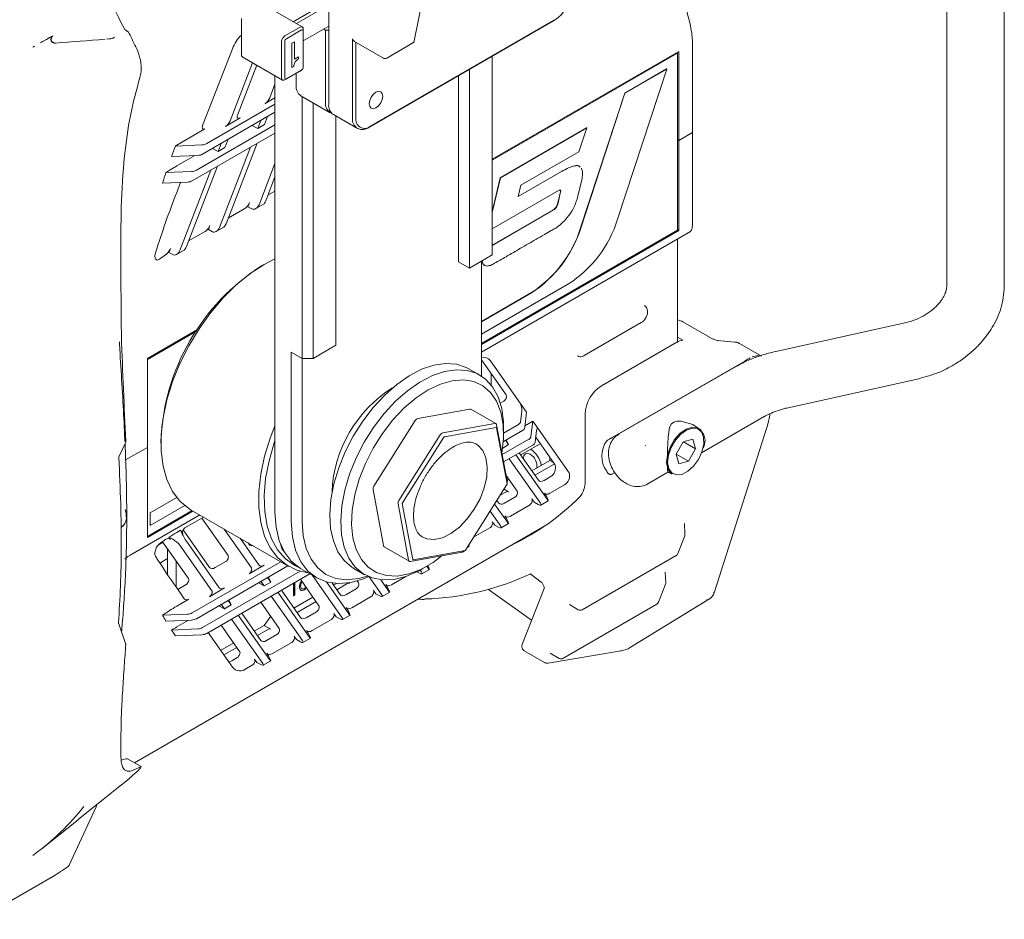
# Model space of a CAD drawing. Header units: millimetres. Extents: x 63 to 559, y 25 to 389.
# Tile 81 of 88: x 463 to 495, y 300 to 329. Entities that reach past the tile are written whole.
import ezdxf

# ---------------------------------------------------------------- set-up
doc = ezdxf.new("R2010")
doc.units = ezdxf.units.MM

msp = doc.modelspace()

# ---------------------------------------------------------------- linework, layer by layer
at = {"color": 7, "linetype": 'Continuous', "lineweight": 15}
for p, q in [((475.361, 328.35), (476.992, 336.381)), ((492.711, 335.944), (492.711, 320.398)), ((494.586, 320.398), (494.586, 335.944)), ((472.595, 335.329), (472.595, 326.347)), ((471.734, 328.856), (470.426, 329.611)), ((471.438, 329.027), (472.471, 329.623)), ((472.595, 329.572), (471.544, 328.966)), ((469.75, 329.134), (469.75, 327.95)), ((471.765, 328.399), (472.595, 328.878)), ((472.595, 328.878), (471.765, 328.399)), ((479.913, 329.061), (473.903, 325.592)), ((473.956, 325.622), (479.966, 329.092)), ((479.913, 329.061), (479.966, 329.092)), ((471.164, 328.563), (471.659, 328.849)), ((471.712, 328.757), (471.217, 328.471)), ((471.765, 328.726), (471.765, 328.787)), ((471.765, 327.542), (471.765, 328.726)), ((472.435, 328.786), (472.488, 328.756)), ((472.488, 326.408), (472.488, 328.756)), ((472.488, 328.756), (472.595, 328.756)), ((463.015, 328.231), (462.963, 328.201)), ((465.447, 328.466), (465.36, 328.459)), ((471.058, 327.195), (471.058, 328.379)), ((471.164, 328.379), (471.164, 327.195)), ((471.397, 328.33), (471.478, 328.377)), ((471.397, 327.534), (471.397, 328.33)), ((471.477, 328.376), (471.477, 327.813)), ((471.478, 328.377), (471.478, 327.812)), ((473.372, 325.898), (473.372, 328.47)), ((473.434, 328.383), (474.36, 327.849)), ((473.478, 328.358), (473.478, 325.898)), ((474.488, 327.844), (475.358, 328.346)), ((468.489, 325.647), (469.459, 328.146)), ((483.994, 328.062), (477.915, 324.553)), ((483.944, 327.998), (477.915, 324.518)), ((477.915, 321.437), (477.915, 327.908)), ((483.944, 327.998), (483.914, 328.015)), ((483.944, 322.242), (483.944, 327.998)), ((483.994, 328.062), (483.994, 325.165)), ((470.114, 327.69), (469.383, 325.806)), ((470.252, 327.61), (469.623, 325.99)), ((469.781, 327.882), (471.089, 327.127)), ((471.477, 327.813), (471.478, 327.812)), ((471.478, 327.812), (471.611, 327.888)), ((471.609, 327.887), (471.609, 327.816)), ((471.609, 327.816), (471.611, 327.815)), ((471.611, 327.888), (471.611, 327.815)), ((470.844, 327.268), (470.844, 313.068)), ((471.659, 327.42), (471.164, 327.134)), ((471.217, 327.165), (471.712, 327.45)), ((471.454, 327.569), (471.397, 327.536)), ((471.456, 327.568), (471.397, 327.534)), ((471.454, 327.569), (471.456, 327.568)), ((471.534, 327.347), (471.534, 326.959)), ((471.712, 327.45), (471.659, 327.42)), ((476.819, 321.212), (476.819, 327.275)), ((477.173, 321.008), (477.173, 327.48)), ((481.998, 322.597), (483.599, 327.487)), ((483.594, 327.49), (482.228, 326.702)), ((483.599, 327.487), (482.234, 326.699)), ((483.599, 327.487), (483.594, 327.49)), ((470.844, 326.992), (470.673, 326.551)), ((471.689, 326.616), (472.644, 326.065)), ((482.228, 326.702), (480.792, 322.315)), ((482.234, 326.699), (480.797, 322.312)), ((482.234, 326.699), (482.228, 326.702)), ((470.844, 326.343), (468.621, 325.06)), ((470.844, 326.547), (470.52, 326.36)), ((471.728, 318.069), (471.728, 326.593)), ((472.082, 326.389), (472.082, 318.069)), ((468.489, 324.718), (470.844, 326.078)), ((472.75, 326.003), (473.528, 325.554)), ((470.844, 325.67), (468.285, 324.192)), ((469.715, 325.895), (469.229, 325.615)), ((470.387, 325.814), (470.285, 325.551)), ((470.503, 325.677), (470.285, 325.551)), ((470.605, 325.94), (470.503, 325.677)), ((472.824, 318.498), (472.824, 325.961)), ((468.565, 325.538), (467.646, 325.007)), ((468.152, 323.85), (470.844, 325.404)), ((470.285, 325.551), (470.1, 325.648)), ((480.988, 325.572), (478.178, 323.95)), ((480.993, 325.569), (478.183, 323.947)), ((480.731, 324.791), (480.993, 325.569)), ((480.993, 325.569), (480.988, 325.572)), ((483.994, 325.165), (484.435, 325.42)), ((483.994, 325.163), (484.435, 325.418)), ((484.435, 325.418), (484.434, 325.42)), ((484.435, 325.418), (484.435, 325.387)), ((484.435, 325.387), (484.436, 322.492)), ((467.602, 324.982), (468.465, 325.017)), ((469.097, 325.069), (468.995, 324.806)), ((469.315, 325.195), (469.213, 324.932)), ((470.268, 325.072), (469.253, 322.454)), ((483.994, 325.165), (483.944, 325.195)), ((483.944, 325.193), (483.994, 325.163)), ((483.994, 325.163), (483.994, 325.133)), ((483.994, 322.237), (483.994, 325.133)), ((468.995, 324.806), (468.809, 324.903)), ((469.213, 324.932), (468.995, 324.806)), ((470.05, 324.946), (469.035, 322.328)), ((478.849, 323.704), (480.731, 324.791)), ((468.332, 324.675), (467.476, 324.64)), ((468.231, 324.671), (467.646, 324.333)), ((470.844, 324.411), (470.325, 323.073)), ((467.295, 324.115), (468.128, 324.149)), ((468.76, 324.201), (467.744, 321.583)), ((468.978, 324.327), (467.962, 321.709)), ((480.173, 324.151), (478.762, 323.336)), ((480.168, 324.154), (478.763, 323.343)), ((467.995, 323.807), (467.185, 323.774)), ((467.646, 323.474), (467.771, 323.798)), ((470.844, 323.975), (470.543, 323.199)), ((478.178, 323.95), (477.915, 322.845)), ((478.183, 323.947), (477.915, 322.819)), ((478.183, 323.947), (478.178, 323.95)), ((480.694, 323.302), (480.841, 323.925)), ((470.844, 323.515), (470.614, 323.383)), ((477.915, 322.286), (480.093, 323.544)), ((478.762, 323.336), (478.849, 323.704)), ((480.138, 323.496), (480.044, 323.098)), ((480.143, 323.493), (480.049, 323.095)), ((470.016, 323.139), (469.965, 323.008)), ((470.224, 322.947), (470.468, 323.087)), ((469.863, 322.949), (469.324, 322.638)), ((469.965, 323.008), (470.095, 322.94)), ((479.909, 322.906), (477.915, 321.755)), ((479.914, 322.903), (477.915, 321.749)), ((468.573, 322.204), (468.033, 321.893)), ((468.726, 322.395), (468.675, 322.263)), ((468.675, 322.263), (468.805, 322.195)), ((468.933, 322.202), (469.177, 322.342)), ((477.562, 318.558), (483.944, 322.242)), ((477.562, 318.523), (483.994, 322.237)), ((477.562, 318.27), (484.372, 322.201)), ((483.944, 322.266), (483.994, 322.237)), ((483.95, 321.957), (483.95, 318.605)), ((467.392, 321.514), (467.514, 321.45)), ((467.643, 321.457), (467.887, 321.597)), ((465.829, 321.182), (465.83, 321.337)), ((465.829, 321.182), (465.835, 319.248)), ((476.819, 321.212), (477.173, 321.008)), ((477.915, 321.437), (477.173, 321.008)), ((477.562, 317.498), (477.562, 321.233)), ((470.49, 321.13), (470.402, 321.079)), ((477.562, 318.858), (480.396, 320.494)), ((479.19, 320.212), (477.562, 319.272)), ((479.195, 320.209), (477.562, 319.266)), ((465.845, 318.8), (465.835, 319.248)), ((484.075, 319.285), (483.95, 319.327)), ((484.992, 318.763), (484.124, 319.264)), ((491.403, 319.243), (487.145, 318.297)), ((468.321, 319.014), (466.69, 318.072)), ((468.285, 318.959), (466.69, 318.038)), ((480.912, 318.163), (482.769, 319.235)), ((484.12, 318.665), (483.95, 318.764)), ((485.819, 318.605), (485.245, 318.656)), ((472.082, 318.069), (472.824, 318.498)), ((483.922, 318.595), (481.469, 317.179)), ((486.687, 318.142), (485.962, 318.56)), ((466.69, 318.072), (466.69, 315.176)), ((466.69, 318.038), (466.69, 312.281)), ((471.728, 318.069), (471.375, 318.273)), ((471.375, 312.761), (471.375, 318.273)), ((471.728, 318.069), (472.082, 318.069)), ((471.728, 318.069), (471.728, 312.761)), ((478.367, 316.881), (477.562, 318.026)), ((478.826, 316.616), (477.856, 317.996)), ((486.138, 317.986), (481.822, 315.494)), ((477.51, 317.53), (477.156, 317.734)), ((485.835, 317.802), (482.043, 315.613)), ((477.88, 317.208), (477.88, 317.573)), ((487.552, 316.467), (491.809, 317.412)), ((478.178, 316.619), (478.29, 316.684)), ((477.188, 316.425), (475.499, 316.12)), ((478.035, 315.951), (477.222, 316.42)), ((479.036, 316.318), (478.826, 316.616)), ((475.412, 316.051), (474.065, 313.919)), ((478.841, 316.009), (478.882, 316.342)), ((479.036, 316.318), (478.974, 315.82)), ((480.938, 314.072), (480.938, 316.261)), ((484.733, 315.001), (486.773, 316.178)), ((476.312, 315.651), (478.001, 315.956)), ((478.049, 315.824), (476.36, 315.519)), ((478.059, 315.912), (478.401, 314.085)), ((478.402, 313.988), (478.06, 315.816)), ((478.9, 315.729), (478.278, 315.371)), ((478.287, 315.641), (478.767, 315.918)), ((478.287, 315.609), (478.287, 315.813)), ((479.24, 316.028), (478.981, 315.878)), ((479.178, 315.529), (479.24, 316.028)), ((479.423, 315.766), (479.24, 316.028)), ((479.359, 315.729), (479.31, 315.341)), ((480.419, 314.35), (479.423, 315.766)), ((484.631, 315.798), (484.507, 315.87)), ((485.155, 310.476), (486.854, 315.822)), ((467.132, 315.415), (467.132, 315.313)), ((474.878, 313.449), (476.225, 315.581)), ((476.342, 315.506), (474.995, 313.374)), ((478.241, 314.941), (479.104, 315.439)), ((478.45, 315.265), (478.348, 315.411)), ((478.375, 315.426), (478.45, 315.265)), ((479.959, 314.615), (479.331, 315.509)), ((484.446, 315.442), (484.13, 315.353)), ((484.534, 315.13), (484.446, 315.442)), ((465.988, 315.346), (465.765, 314.871)), ((465.983, 314.768), (466.69, 315.176)), ((465.983, 314.766), (466.69, 315.174)), ((466.69, 315.174), (466.688, 315.175)), ((466.69, 315.174), (466.69, 312.247)), ((478.45, 315.265), (478.258, 315.154)), ((479.236, 315.25), (478.286, 314.701)), ((478.844, 314.929), (479.481, 315.296)), ((479.481, 315.296), (478.941, 314.984)), ((482.901, 315.238), (482.916, 315.229)), ((484.13, 315.353), (483.901, 314.952)), ((484.141, 315.357), (484.534, 315.13)), ((484.306, 314.728), (484.534, 315.13)), ((479.483, 313.36), (478.467, 314.806)), ((479.701, 313.486), (478.685, 314.931)), ((479.419, 314.11), (478.797, 314.996)), ((478.941, 314.984), (478.844, 314.929)), ((479.791, 314.754), (479.205, 314.416)), ((479.795, 314.848), (479.791, 314.754)), ((479.91, 314.686), (479.791, 314.754)), ((483.901, 314.952), (483.989, 314.639)), ((483.906, 314.959), (484.306, 314.728)), ((479.307, 314.271), (479.933, 314.632)), ((483.989, 314.639), (484.306, 314.728)), ((478.728, 313.751), (478.368, 314.263)), ((478.447, 314.15), (478.401, 314.085)), ((479.21, 314.419), (479.2, 314.422)), ((479.602, 314.103), (479.806, 314.221)), ((481.815, 314.302), (481.911, 314.357)), ((482.98, 313.989), (483.638, 314.368)), ((483.645, 314.376), (483.769, 314.304)), ((474.036, 313.806), (474.378, 311.979)), ((477.049, 311.834), (478.396, 313.966)), ((478.303, 313.817), (478.448, 313.734)), ((478.403, 313.985), (478.403, 314.066)), ((479.796, 313.684), (480.266, 313.955)), ((467.646, 313.548), (466.779, 313.047)), ((467.649, 313.543), (466.784, 313.044)), ((478.177, 313.618), (478.377, 313.734)), ((478.312, 313.358), (478.651, 313.554)), ((479.21, 313.499), (479.286, 313.39)), ((479.67, 313.611), (479.614, 313.692)), ((479.722, 313.499), (479.67, 313.611)), ((466.784, 312.636), (467.906, 313.283)), ((475.191, 311.509), (474.849, 313.336)), ((474.989, 313.351), (475.331, 311.524)), ((478.41, 312.741), (477.995, 313.331)), ((478.129, 313.365), (478.07, 313.449)), ((478.506, 312.939), (479.133, 313.301)), ((479.286, 313.39), (479.416, 313.322)), ((479.497, 313.301), (479.741, 313.442)), ((466.125, 311.667), (468.394, 312.977)), ((466.69, 312.281), (468.145, 313.121)), ((466.69, 312.247), (468.175, 313.104)), ((466.784, 313.044), (466.779, 313.047)), ((466.779, 313.047), (466.779, 312.639)), ((466.784, 313.044), (466.784, 312.636)), ((468.514, 312.908), (467.933, 312.573)), ((468.116, 313.138), (471.298, 311.301)), ((469.316, 311.656), (468.458, 312.876)), ((478.192, 312.615), (477.85, 313.102)), ((478.38, 312.866), (478.323, 312.947)), ((478.432, 312.754), (478.38, 312.866)), ((466.275, 304.913), (479.649, 312.633)), ((466.784, 312.636), (466.779, 312.639)), ((470.076, 311.258), (469.19, 312.518)), ((477.312, 312.25), (477.842, 312.556)), ((477.919, 312.754), (477.996, 312.645)), ((477.996, 312.645), (478.125, 312.577)), ((478.206, 312.556), (478.45, 312.697)), ((484.191, 312.354), (484.172, 312.697)), ((467.392, 312.252), (467.514, 312.188)), ((467.768, 312.478), (467.646, 312.407)), ((467.821, 312.365), (467.768, 312.478)), ((467.842, 312.373), (467.768, 312.478)), ((468.717, 311.27), (467.857, 312.494)), ((470.314, 311.355), (469.706, 312.22)), ((483.953, 311.719), (484.183, 312.301)), ((467.038, 311.991), (467.2, 312.085)), ((468.025, 310.911), (467.186, 312.105)), ((467.344, 311.88), (467.344, 311.04)), ((468.785, 310.513), (467.744, 311.995)), ((469.023, 310.61), (467.962, 312.12)), ((470.008, 312.015), (469.971, 312.067)), ((474.402, 311.94), (475.215, 311.471)), ((477.103, 311.919), (477.16, 311.952)), ((467.344, 311.556), (467.097, 311.413)), ((476.938, 311.77), (475.249, 311.466)), ((475.343, 311.515), (477.032, 311.82)), ((476.967, 311.781), (477.038, 311.822)), ((480.843, 309.892), (483.9, 311.657)), ((467.627, 311.478), (467.627, 310.629)), ((468.152, 309.79), (471.034, 311.454)), ((471.264, 311.321), (468.285, 309.601)), ((468.9, 311.263), (469.239, 311.459)), ((469.999, 311.061), (470.497, 311.348)), ((471.673, 311.236), (472.203, 310.93)), ((473.407, 311.239), (473.76, 311.034)), ((475.636, 311.22), (475.812, 311.322)), ((475.829, 311.251), (475.789, 311.309)), ((475.851, 311.264), (475.821, 311.328)), ((468.489, 309.311), (471.667, 311.146)), ((471.978, 311.06), (468.621, 309.122)), ((470.707, 310.796), (470.605, 310.941)), ((470.632, 310.957), (470.707, 310.796)), ((473.03, 309.635), (472.064, 311.011)), ((474.321, 310.38), (473.914, 310.959)), ((474.634, 310.704), (475.104, 310.976)), ((475.465, 311.128), (475.545, 311.087)), ((475.611, 311.125), (475.57, 311.184)), ((475.625, 311.066), (475.869, 311.207)), ((479.186, 311.04), (479.507, 310.795)), ((483.569, 310.774), (483.55, 311.117)), ((467.646, 310.602), (467.892, 310.252)), ((467.677, 310.557), (467.949, 310.714)), ((468.709, 310.316), (469.206, 310.603)), ((470.489, 310.67), (470.304, 310.767)), ((470.489, 310.67), (470.387, 310.815)), ((470.707, 310.796), (470.489, 310.67)), ((471.447, 310.341), (471.447, 310.753)), ((471.483, 310.774), (471.483, 310.366)), ((471.487, 310.776), (471.487, 310.364)), ((472.275, 310.026), (471.673, 310.884)), ((471.676, 310.662), (471.68, 310.66)), ((471.684, 310.795), (471.71, 310.831)), ((471.807, 310.588), (471.854, 310.626)), ((473.248, 309.761), (472.52, 310.798)), ((472.967, 310.385), (472.704, 310.759)), ((472.847, 310.745), (472.752, 310.691)), ((472.854, 310.546), (473.215, 310.754)), ((473.257, 310.77), (473.286, 310.754)), ((473.566, 310.771), (473.523, 310.831)), ((474.539, 310.506), (474.285, 310.867)), ((474.508, 310.632), (474.452, 310.712)), ((474.561, 310.519), (474.508, 310.632)), ((479.605, 310.588), (478.9, 308.799)), ((479.604, 310.585), (479.605, 310.588)), ((483.331, 310.139), (483.561, 310.721)), ((471.74, 308.891), (470.724, 310.336)), ((471.958, 309.016), (470.942, 310.462)), ((471.677, 309.64), (471.054, 310.526)), ((471.483, 310.366), (471.447, 310.345)), ((471.487, 310.364), (471.447, 310.341)), ((472.081, 310.303), (471.462, 309.946)), ((471.483, 310.366), (471.487, 310.364)), ((471.844, 310.575), (471.804, 310.544)), ((471.804, 310.544), (471.807, 310.542)), ((471.847, 310.572), (471.807, 310.542)), ((473.15, 310.378), (473.489, 310.574)), ((473.344, 309.959), (473.971, 310.321)), ((474.048, 310.519), (474.124, 310.41)), ((474.124, 310.41), (474.254, 310.342)), ((474.335, 310.321), (474.579, 310.462)), ((477.794, 310.556), (479.197, 309.554)), ((467.646, 310.008), (468.045, 310.238)), ((469.199, 309.925), (469.013, 310.022)), ((469.199, 309.925), (469.097, 310.07)), ((469.417, 310.051), (469.199, 309.925)), ((469.417, 310.051), (469.315, 310.196)), ((469.342, 310.212), (469.417, 310.051)), ((470.985, 309.281), (470.382, 310.139)), ((471.564, 309.801), (472.183, 310.158)), ((473.218, 309.887), (473.161, 309.967)), ((480.22, 308.312), (483.277, 310.077)), ((480.428, 310.059), (480.718, 309.892)), ((482.386, 308.651), (484.985, 310.248)), ((467.185, 309.714), (467.995, 309.747)), ((470.667, 308.271), (469.651, 309.717)), ((470.386, 308.895), (469.763, 309.781)), ((470.705, 309.68), (470.493, 309.386)), ((471.859, 309.633), (472.199, 309.829)), ((472.757, 309.774), (472.834, 309.665)), ((472.834, 309.665), (472.964, 309.597)), ((473.045, 309.576), (473.288, 309.717)), ((473.27, 309.774), (473.218, 309.887)), ((465.757, 309.435), (465.98, 308.8)), ((468.128, 309.559), (467.295, 309.524)), ((467.646, 309.334), (468.027, 309.554)), ((469.694, 308.536), (469.092, 309.394)), ((470.449, 308.146), (469.433, 309.591)), ((470.493, 309.386), (470.171, 309.201)), ((470.493, 309.386), (470.705, 309.264)), ((472.053, 309.214), (472.681, 309.577)), ((467.476, 309.233), (468.332, 309.268)), ((468.465, 309.079), (467.602, 309.044)), ((468.667, 309.149), (469.459, 308.023)), ((470.274, 309.056), (470.634, 309.264)), ((470.569, 308.888), (470.908, 309.084)), ((471.467, 309.029), (471.543, 308.92)), ((471.927, 309.142), (471.871, 309.222)), ((471.98, 309.029), (471.927, 309.142)), ((469.5, 308.813), (469.075, 308.568)), ((469.177, 308.423), (469.602, 308.668)), ((470.763, 308.469), (471.39, 308.832)), ((471.543, 308.92), (471.673, 308.852)), ((471.754, 308.831), (471.998, 308.972)), ((470.637, 308.397), (470.58, 308.477)), ((470.689, 308.284), (470.637, 308.397)), ((478.959, 308.557), (479.619, 308.176)), ((479.74, 308.157), (482.052, 308.544)), ((479.805, 308.479), (480.096, 308.312)), ((469.458, 308.247), (469.618, 308.339)), ((469.918, 307.982), (470.1, 308.087)), ((470.176, 308.284), (470.253, 308.175)), ((470.253, 308.175), (470.383, 308.107)), ((470.464, 308.086), (470.707, 308.227)), ((465.835, 306.33), (465.845, 306.562)), ((465.829, 305.473), (465.835, 306.33)), ((465.829, 305.473), (465.83, 305.417)), ((465.84, 304.999), (465.992, 305.038)), ((465.992, 305.038), (466.046, 305.04)), ((466.487, 304.79), (466.048, 305.044)), ((465.749, 304.121), (466.096, 304.397)), ((464.432, 303.065), (465.535, 303.949)), ((465.535, 303.949), (465.75, 304.122)), ((465.75, 304.122), (465.749, 304.121)), ((464.141, 301.58), (465.027, 303.479)), ((463.261, 302.128), (464.433, 303.063)), ((462.961, 301.902), (463.003, 301.93)), ((461.202, 299.821), (463.631, 301.224))]:
    msp.add_line(p, q, dxfattribs=at)
at = {"color": 7, "linetype": 'Continuous', "lineweight": 15, "flags": 128}
for points in [[(474.353, 326.607), (474.337, 326.5), (474.289, 326.389), (474.217, 326.293), (474.132, 326.224), (474.048, 326.195), (473.976, 326.209), (473.928, 326.264), (473.912, 326.352), (473.928, 326.459), (473.976, 326.57), (474.048, 326.666), (474.132, 326.735), (474.217, 326.764), (474.289, 326.75), (474.337, 326.695), (474.353, 326.607)], [(468.565, 325.538), (468.542, 325.528), (468.521, 325.526), (468.503, 325.532), (468.489, 325.545), (468.48, 325.564), (468.477, 325.589), (468.48, 325.617), (468.489, 325.647)], [(480.093, 323.544), (480.105, 323.549), (480.117, 323.551), (480.127, 323.549), (480.136, 323.543), (480.142, 323.534), (480.145, 323.522), (480.146, 323.508), (480.143, 323.493)], [(470.842, 321.312), (470.491, 321.13), (470.034, 320.83), (469.585, 320.463), (469.153, 320.037), (468.746, 319.558), (468.371, 319.037), (468.036, 318.482), (467.747, 317.904), (467.509, 317.315), (467.326, 316.724), (467.202, 316.142), (467.14, 315.582), (467.14, 315.053), (467.202, 314.564), (467.326, 314.126), (467.509, 313.746), (467.747, 313.431), (468.036, 313.187), (468.116, 313.138)], [(484.077, 319.283), (484.076, 319.285), (484.075, 319.285)], [(484.981, 318.766), (484.987, 318.765), (484.992, 318.763)], [(473.407, 311.239), (473.349, 311.274), (473.095, 311.492), (472.892, 311.78), (472.744, 312.132), (472.656, 312.539), (472.63, 312.992), (472.666, 313.479), (472.763, 313.99), (472.919, 314.513), (473.131, 315.036), (473.393, 315.545), (473.699, 316.029), (474.042, 316.478), (474.415, 316.88), (474.807, 317.225), (475.211, 317.507), (475.617, 317.717), (476.014, 317.852), (476.395, 317.908), (476.749, 317.884), (477.069, 317.78), (477.156, 317.734)], [(475.636, 311.22), (475.502, 311.147), (475.1, 310.974), (474.709, 310.878), (474.341, 310.862), (474.003, 310.927), (473.703, 311.07), (473.448, 311.288), (473.245, 311.576), (473.098, 311.928), (473.01, 312.335), (472.984, 312.787), (473.019, 313.275), (473.117, 313.786), (473.273, 314.309), (473.484, 314.831), (473.746, 315.341), (474.053, 315.825), (474.396, 316.274), (474.768, 316.675), (475.161, 317.021), (475.565, 317.302), (475.97, 317.513), (476.368, 317.648), (476.748, 317.704), (477.103, 317.68), (477.422, 317.576), (477.701, 317.395), (477.93, 317.141), (478.106, 316.82), (478.224, 316.439), (478.281, 316.008), (478.287, 315.813)], [(478.231, 314.975), (478.232, 314.981), (478.284, 315.467), (478.271, 315.919), (478.195, 316.327), (478.057, 316.679), (477.861, 316.966), (477.612, 317.181), (477.316, 317.318), (476.981, 317.374), (476.616, 317.347), (476.23, 317.238), (475.834, 317.05), (475.436, 316.788), (475.049, 316.458), (474.681, 316.069), (474.343, 315.632), (474.042, 315.156), (473.788, 314.656), (473.585, 314.143), (473.441, 313.631), (473.358, 313.133), (473.338, 312.662), (473.383, 312.231), (473.49, 311.85), (473.658, 311.529), (473.881, 311.278), (474.154, 311.101), (474.471, 311.004), (474.822, 310.989), (475.198, 311.057), (475.591, 311.206), (475.989, 311.432), (476.292, 311.654)], [(471.918, 311.095), (471.553, 311.183), (471.218, 311.35), (470.929, 311.594), (470.691, 311.909), (470.508, 312.289), (470.384, 312.727), (470.322, 313.216), (470.322, 313.745), (470.384, 314.306), (470.508, 314.887), (470.691, 315.478), (470.844, 315.874)], [(484.769, 315.138), (484.818, 315.214), (484.853, 315.415), (484.805, 315.589), (484.692, 315.744), (484.443, 315.918), (484.061, 316.028), (483.923, 316.026), (483.823, 315.997), (483.749, 315.938), (483.69, 315.819), (483.641, 315.506), (483.623, 315.115), (483.618, 314.869), (483.617, 314.673), (483.617, 314.673)], [(484.058, 315.607), (483.881, 315.41), (483.741, 315.172), (483.653, 314.921), (483.626, 314.682), (483.662, 314.482), (483.759, 314.343), (483.906, 314.279), (484.087, 314.298), (484.281, 314.398), (484.469, 314.567), (484.629, 314.787), (484.745, 315.035), (484.804, 315.284), (484.799, 315.506), (484.731, 315.678), (484.608, 315.781), (484.442, 315.803), (484.252, 315.743), (484.058, 315.607)], [(484.036, 315.634), (484.235, 315.774), (484.431, 315.836), (484.602, 315.813), (484.631, 315.798)], [(483.769, 314.304), (483.728, 314.332), (483.628, 314.476), (483.59, 314.682), (483.618, 314.927), (483.709, 315.187), (483.854, 315.431), (484.036, 315.634)], [(470.844, 315.388), (470.822, 315.322), (470.651, 314.735), (470.541, 314.16), (470.493, 313.609), (470.509, 313.091), (470.588, 312.618), (470.729, 312.199), (470.929, 311.841), (471.184, 311.551), (471.489, 311.336), (471.599, 311.282)], [(475.636, 312.261), (475.79, 312.196), (476.03, 312.177), (476.296, 312.237), (476.572, 312.375), (476.846, 312.582), (477.103, 312.85), (477.331, 313.163), (477.519, 313.507), (477.656, 313.864), (477.736, 314.217), (477.755, 314.547), (477.712, 314.838), (477.61, 315.076), (477.452, 315.249), (477.387, 315.292)], [(478.933, 314.803), (478.932, 314.826), (478.949, 314.914), (478.997, 314.969), (479.068, 314.983), (479.153, 314.954)], [(478.401, 314.085), (478.402, 314.073), (478.403, 314.066)], [(470.844, 313.068), (470.879, 312.577), (470.983, 312.138), (471.153, 311.763), (471.385, 311.46), (471.673, 311.236), (471.673, 311.236)], [(473.904, 310.974), (473.761, 310.913), (473.329, 310.783), (472.919, 310.743), (472.541, 310.792), (472.203, 310.93), (471.915, 311.154), (471.683, 311.457), (471.513, 311.832), (471.41, 312.271), (471.375, 312.761)], [(471.728, 312.761), (471.761, 312.301), (471.858, 311.89), (472.017, 311.538), (472.235, 311.254), (472.505, 311.045), (472.821, 310.915), (473.176, 310.869), (473.561, 310.907), (473.852, 310.987)], [(484.191, 312.354), (484.191, 312.347), (484.187, 312.324)], [(471.02, 312.037), (471.065, 311.883), (471.146, 311.774)], [(483.569, 310.774), (483.569, 310.767), (483.565, 310.744)], [(475.729, 310.243), (475.711, 310.235), (475.692, 310.232)], [(469.338, 308.194), (469.389, 308.212), (469.458, 308.247)], [(464.1, 301.53), (464.1, 301.53), (464.094, 301.526)]]:
    msp.add_lwpolyline(points, dxfattribs=at)
at = {"color": 7, "linetype": 'Continuous', "lineweight": 15}
for centre, radius, start, end in [((429.538, 310.549), 40.721, 26.6528, 35.6574), ((479.407, 329.966), 1.037, 302.6055, 357.3945), ((471.701, 328.798), 0.0655, 350.7856, 129.2024), ((429.772, 310.654), 40.537, 25.5565, 26.3512), ((470.621, 327.699), 1.246, 134.366, 158.9445), ((471.289, 328.369), 0.231, 122.6054, 177.3946), ((471.733, 328.731), 0.0328, 350.7846, 129.2022), ((471.28, 328.374), 0.115, 122.6058, 177.395), ((469.822, 327.941), 0.0719, 172.7462, 235.9422), ((471.65, 327.547), 0.115, 302.6058, 357.395), ((471.123, 327.185), 0.0655, 170.7858, 309.2035), ((471.197, 327.19), 0.0328, 170.7846, 309.2022), ((471.891, 326.914), 0.36, 172.7453, 235.9423), ((472.836, 326.364), 0.35, 172.6907, 247.3093), ((472.951, 326.301), 0.36, 172.7453, 235.9423), ((473.696, 325.845), 0.328, 170.7858, 309.2035), ((473.769, 325.851), 0.295, 170.7859, 309.2034), ((470.836, 319.481), 6.381, 119.9998, 120.4541), ((470.643, 319.134), 6.001, 119.9588, 123.9069), ((480.094, 323.514), 0.0482, 337.473, 45.0756), ((479.739, 323.169), 0.313, 302.92, 346.8523), ((479.744, 323.166), 0.313, 302.92, 346.8523), ((478.294, 323.756), 3.881, 302.7906, 342.6205), ((477.088, 323.475), 3.881, 302.7906, 342.6205), ((477.093, 323.472), 3.881, 302.7906, 342.6205), ((470.327, 316.942), 5.433, 123.9075, 126.6176), ((474.214, 315.103), 7.088, 122.5243, 177.4757), ((484.189, 318.152), 0.517, 97.6767, 121.1799), ((485.812, 318.525), 0.0802, 59.719, 84.7357), ((477.631, 317.83), 0.28, 36.2031, 104.2502), ((476.89, 313.556), 4.193, 121.9375, 177.605), ((482.09, 316.208), 1.153, 122.6055, 177.3945), ((478.211, 316.828), 0.165, 298.8099, 18.7787), ((477.198, 316.377), 0.0486, 61.272, 102.3669), ((475.54, 315.98), 0.146, 106.324, 151.166), ((478.011, 315.908), 0.0484, 4.5705, 101.721), ((478.051, 315.815), 0.00967, 4.5767, 101.7167), ((476.353, 315.511), 0.146, 106.324, 151.166), ((476.368, 315.491), 0.0292, 106.3239, 151.1666), ((478.698, 314.433), 0.831, 11.1527, 55.3738), ((482.325, 314.894), 0.844, 143.6425, 215.9874), ((478.931, 314.574), 0.44, 351.5129, 59.7435), ((479.647, 314.509), 0.329, 298.8102, 18.7784), ((480.107, 314.244), 0.329, 298.8102, 18.7784), ((474.203, 313.824), 0.168, 145.3827, 186.1154), ((478.369, 313.985), 0.0335, 325.38, 6.1177), ((480.237, 314.028), 0.703, 319.0713, 3.5537), ((475.19, 319.11), 7.864, 295.4587, 315.178), ((465.544, 312.94), 0.473, 310.5906, 26.9541), ((475.016, 313.354), 0.168, 145.3827, 186.1154), ((475.023, 313.355), 0.0335, 145.38, 186.1177), ((470.327, 307.681), 5.433, 123.9075, 126.6176), ((470.696, 307.119), 6.105, 119.9781, 122.7697), ((484.066, 312.347), 0.125, 338.5083, 0), ((474.432, 311.985), 0.0542, 187.2161, 237.0286), ((476.92, 311.86), 0.0918, 281.3706, 300.6914), ((477.024, 311.848), 0.0292, 286.3239, 331.1666), ((483.837, 311.765), 0.125, 299.9973, 338.5083), ((475.239, 311.513), 0.0484, 184.5723, 281.7203), ((475.341, 311.525), 0.00967, 184.5722, 281.7212), ((475.429, 319.147), 8.909, 271.9285, 294.8588), ((483.444, 310.767), 0.125, 338.5083, 0), ((485.075, 310.503), 0.0841, 301.2144, 341.6367), ((470.581, 304.909), 5.884, 119.9282, 125.2511), ((467.975, 310.324), 0.11, 220.5328, 309.2486), ((483.215, 310.185), 0.125, 299.9973, 338.5083), ((480.78, 310), 0.125, 240.0027, 299.9973), ((470.743, 303.967), 6.197, 119.9897, 121.8224), ((469.709, 308.237), 0.33, 220.5329, 309.2481), ((480.158, 308.42), 0.125, 240.0027, 299.9973), ((460.686, 310.658), 8.274, 310.8388, 313.1312), ((464.915, 303.531), 0.125, 334.9744, 8.5569), ((457.868, 308.873), 8.636, 306.4837, 321.4835), ((459.265, 308.403), 8.402, 301.3079, 305.08), ((464.028, 301.633), 0.125, 305.0772, 334.9642)]:
    msp.add_arc(centre, radius, start, end, dxfattribs=at)
for centre, major_axis, ratio, start_param, end_param in [((430.631, 321.7), (65.485, 7.098), 0.053481, 1.007005, 1.035631), ((473.584, 328.47), (0.212, 0), 0.577382, 3.141593, 3.927072), ((470.52, 326.564), (0.125, 0.217), 0.577381, 3.928098, 4.97581), ((469.715, 325.997), (0.082, 0.108), 0.565784, 2.032999, 4.067443), ((469.229, 325.819), (0.125, 0.217), 0.577381, 3.928098, 4.97581), ((468.48, 325.142), (0.216, 0.026), 0.565682, 4.571893, 5.357291), ((472.419, 311.317), (-0.44, 18.471), 0.364669, 0.729345, 0.75644), ((468.347, 324.8), (0.216, 0.026), 0.565682, 4.571893, 5.357291), ((472.419, 311.317), (-0.44, 18.471), 0.364669, 0.796655, 0.821954), ((468.143, 324.274), (0.216, 0.026), 0.565682, 4.571893, 5.357291), ((468.011, 323.932), (0.216, 0.026), 0.565682, 4.571893, 5.357291), ((472.419, 320.719), (4.393, 12.477), 0.410741, 1.494079, 1.651753), ((469.863, 323.153), (0.125, 0.217), 0.577381, 3.928098, 4.97581), ((470.483, 323.327), (0.045, 0.246), 0.368967, 3.444522, 4.230002), ((470.177, 323.15), (0.054, 0.221), 0.726243, 2.964726, 4.535523), ((469.193, 322.582), (0.045, 0.246), 0.368967, 3.444522, 4.230002), ((468.573, 322.408), (0.125, 0.217), 0.577381, 3.928098, 4.97581), ((468.886, 322.405), (0.054, 0.221), 0.726243, 2.964726, 4.535523), ((472.419, 318.971), (4.182, 12.594), 0.420726, 1.497539, 1.508227), ((467.596, 321.66), (0.054, 0.221), 0.726243, 2.964726, 4.535523), ((467.902, 321.837), (0.045, 0.246), 0.368967, 3.444522, 4.230002), ((485.078, 318.805), (0.273, -0.136), 0.263094, 4.481187, 4.803537), ((485.341, 318.522), (-0.108, 0.131), 0.2544, 5.686935, 6.03769), ((487.641, 317.762), (1.342, -0.296), 0.201835, 2.50014, 2.841541), ((478.838, 316.469), (-0.03, 0.159), 0.218379, 3.741868, 5.836263), ((478.625, 316), (0.216, 0.026), 0.565682, 5.357291, 6.14269), ((478.758, 315.811), (0.216, 0.026), 0.565682, 5.357291, 6.14269), ((479.447, 315.474), (-0.06, 0.318), 0.218379, 5.836263, 6.883461), ((478.962, 315.52), (0.216, 0.026), 0.565682, 5.357291, 6.14269), ((479.095, 315.332), (0.216, 0.026), 0.565682, 5.357291, 6.14269), ((479.968, 314.611), (0.05, 0), 0.577683, 2.067188, 2.355852), ((479.602, 314.307), (0.163, 0.217), 0.565784, 2.960295, 4.067443), ((478.412, 313.713), (0.05, 0), 0.577683, 0.785741, 2.355852), ((478.651, 313.656), (0.063, 0.108), 0.577381, 3.928098, 6.021979), ((479.133, 313.403), (0.063, 0.108), 0.577381, 3.928098, 6.021979), ((479.796, 313.888), (0.163, 0.217), 0.565784, 2.960295, 4.067443), ((479.641, 313.615), (-0.1, 0.173), 0.089267, 2.356108, 3.926905), ((478.312, 313.562), (0.163, 0.217), 0.565784, 2.960295, 4.067443), ((479.334, 313.438), (0.166, -0.134), 0.238861, 5.405773, 6.976569), ((478.506, 313.143), (0.163, 0.217), 0.565784, 2.960295, 4.067443), ((467.933, 312.471), (0.082, 0.108), 0.565784, 0.925851, 2.960295), ((477.842, 312.658), (0.063, 0.108), 0.577381, 3.928098, 6.021979), ((478.044, 312.693), (0.166, -0.134), 0.238861, 5.405773, 6.976569), ((478.35, 312.87), (-0.1, 0.173), 0.089267, 2.356108, 3.926905), ((472.419, 309.595), (-6.549, 7.001), 0.233784, 0.975602, 0.986291), ((467.902, 312.249), (-0.1, 0.173), 0.089267, 0.785312, 2.356108), ((467.596, 312.072), (0.166, -0.134), 0.238861, 0.693384, 2.26418), ((470.19, 312.212), (0.163, 0.217), 0.565784, 2.960295, 3.727007), ((477.06, 312.125), (-0.1, 0.173), 0.089267, 2.589704, 3.926905), ((472.419, 307.847), (-6.591, 7.207), 0.201946, 0.845046, 1.00272), ((469.239, 311.561), (0.063, 0.108), 0.577381, 3.928098, 6.021979), ((468.9, 311.467), (0.163, 0.217), 0.565784, 2.960295, 4.067443), ((469.999, 311.163), (0.063, 0.108), 0.577381, 3.928098, 6.021979), ((470.497, 311.552), (0.163, 0.217), 0.565784, 2.960295, 4.067443), ((475.769, 311.38), (-0.1, 0.173), 0.089267, 2.356108, 3.926905), ((467.949, 310.816), (0.063, 0.108), 0.577381, 3.928098, 6.021979), ((475.463, 311.203), (0.166, -0.134), 0.238861, 5.405773, 6.976569), ((469.206, 310.807), (0.163, 0.217), 0.565784, 2.960295, 4.067443), ((473.25, 310.733), (0.05, 0), 0.577683, 0.785741, 2.355852), ((473.489, 310.676), (0.063, 0.108), 0.577381, 3.928098, 6.021979), ((474.634, 310.909), (0.163, 0.217), 0.565784, 2.960295, 4.067443), ((468.709, 310.418), (0.063, 0.108), 0.577381, 3.928098, 6.021979), ((473.15, 310.582), (0.163, 0.217), 0.565784, 2.960295, 4.067443), ((473.971, 310.424), (0.063, 0.108), 0.577381, 3.928098, 6.021979), ((474.172, 310.458), (0.166, -0.134), 0.238861, 5.405773, 6.976569), ((474.479, 310.635), (-0.1, 0.173), 0.089267, 2.356108, 3.926905), ((472.199, 309.931), (0.063, 0.108), 0.577381, 3.928098, 6.021979), ((473.344, 310.164), (0.163, 0.217), 0.565784, 2.960295, 4.067443), ((472.419, 317.249), (1.081, 10.678), 0.623974, 2.415226, 2.440524), ((468.011, 309.872), (0.216, 0.026), 0.565682, 4.571893, 5.357291), ((471.859, 309.837), (0.163, 0.217), 0.565784, 2.960295, 4.067443), ((472.681, 309.679), (0.063, 0.108), 0.577381, 3.928098, 6.021979), ((472.882, 309.713), (0.166, -0.134), 0.238861, 5.405773, 6.976569), ((473.188, 309.89), (-0.1, 0.173), 0.089267, 2.356108, 3.926905), ((468.143, 309.683), (0.216, 0.026), 0.565682, 4.571893, 5.357291), ((468.347, 309.393), (0.216, 0.026), 0.565682, 4.571893, 5.357291), ((472.419, 317.249), (1.081, 10.678), 0.623974, 2.48074, 2.507834), ((468.48, 309.204), (0.216, 0.026), 0.565682, 4.571893, 5.357291), ((470.669, 309.243), (0.05, 0), 0.577683, 0.785741, 2.355852), ((470.908, 309.186), (0.063, 0.108), 0.577381, 3.928098, 6.021979), ((471.39, 308.934), (0.063, 0.108), 0.577381, 3.928098, 6.021979), ((472.053, 309.419), (0.163, 0.217), 0.565784, 2.960295, 4.067443), ((471.898, 309.145), (-0.1, 0.173), 0.089267, 2.356108, 3.926905), ((470.569, 309.092), (0.163, 0.217), 0.565784, 2.960295, 4.067443), ((471.591, 308.968), (0.166, -0.134), 0.238861, 5.405773, 6.976569), ((469.618, 308.441), (0.063, 0.108), 0.577381, 3.928098, 6.021979), ((470.763, 308.674), (0.163, 0.217), 0.565784, 2.960295, 4.067443), ((470.1, 308.189), (0.063, 0.108), 0.577381, 3.928098, 6.021979), ((470.301, 308.223), (0.166, -0.134), 0.238861, 5.405773, 6.976569), ((470.607, 308.4), (-0.1, 0.173), 0.089267, 2.356108, 3.926905)]:
    msp.add_ellipse(centre, major_axis=major_axis, ratio=ratio, start_param=start_param, end_param=end_param, dxfattribs=at)
for points, knots in [([(484.061, 330.064), (484.109, 329.888), (484.196, 329.563), (484.283, 329.238), (484.323, 329.088)], [0, 0, 0, 0, 0.539761, 1, 1, 1, 1]), ([(484.323, 329.088), (484.345, 328.999), (484.388, 328.823), (484.429, 328.54), (484.434, 328.387), (484.436, 328.317)], [0, 0, 0, 0, 0.359922, 0.708625, 1, 1, 1, 1]), ([(463.603, 328.559), (463.601, 328.558), (463.572, 328.544), (463.451, 328.478), (463.299, 328.392), (463.209, 328.342)], [0, 0, 0, 0, 0.020084, 0.424119, 1, 1, 1, 1]), ([(463.661, 328.329), (463.648, 328.331), (463.623, 328.336), (463.59, 328.358), (463.564, 328.388), (463.549, 328.425), (463.545, 328.464), (463.554, 328.502), (463.573, 328.536), (463.593, 328.551), (463.603, 328.559)], [0, 0, 0, 0, 0.124999, 0.25, 0.375004, 0.500003, 0.625004, 0.750002, 0.875, 1, 1, 1, 1]), ([(463.614, 328.562), (463.603, 328.554), (463.581, 328.537), (463.561, 328.499), (463.554, 328.456), (463.562, 328.413), (463.585, 328.375), (463.618, 328.347), (463.659, 328.331), (463.687, 328.332), (463.701, 328.333)], [0, 0, 0, 0, 0.124998, 0.249996, 0.374996, 0.499997, 0.624999, 0.749996, 0.874999, 1, 1, 1, 1]), ([(463.584, 328.383), (463.576, 328.394), (463.561, 328.416), (463.555, 328.454), (463.56, 328.489), (463.57, 328.515), (463.58, 328.531), (463.585, 328.536), (463.585, 328.537)], [0, 0, 0, 0, 0.224382, 0.477695, 0.681684, 0.853446, 0.995344, 1, 1, 1, 1]), ([(466.014, 328.732), (466.004, 328.737), (465.984, 328.747), (465.955, 328.777), (465.94, 328.802), (465.932, 328.816)], [0, 0, 0, 0, 0.323503, 0.646999, 1, 1, 1, 1]), ([(466.097, 328.647), (466.09, 328.659), (466.076, 328.684), (466.048, 328.713), (466.027, 328.727), (466.016, 328.731), (466.014, 328.732)], [0, 0, 0, 0, 0.319533, 0.639028, 0.959579, 1, 1, 1, 1]), ([(463.661, 328.329), (463.661, 328.329), (463.669, 328.33), (463.688, 328.334), (463.696, 328.333), (463.701, 328.333)], [0, 0, 0, 0, 0.012122, 0.469041, 1, 1, 1, 1]), ([(465.441, 328.465), (465.478, 328.47), (465.546, 328.48), (465.607, 328.51), (465.635, 328.524)], [0, 0, 0, 0, 0.540147, 1, 1, 1, 1]), ([(475.359, 328.35), (475.359, 328.348), (475.358, 328.343), (475.345, 328.347), (475.332, 328.351), (475.327, 328.353), (475.327, 328.353)], [0, 0, 0, 0, 0.245576, 0.743251, 0.988595, 1, 1, 1, 1]), ([(484.436, 328.317), (484.436, 328.151), (484.437, 327.322), (484.435, 326.355), (484.435, 325.556), (484.435, 325.42)], [0, 0, 0, 0, 0.1718691, 0.8593453, 1, 1, 1, 1]), ([(466.343, 328.142), (466.389, 328.023), (466.484, 327.781), (466.505, 327.449), (466.463, 327.273), (466.448, 327.214)], [0, 0, 0, 0, 0.38876, 0.795384, 1, 1, 1, 1]), ([(471.609, 327.816), (471.587, 327.802), (471.545, 327.774), (471.474, 327.686), (471.462, 327.614), (471.454, 327.569)], [0, 0, 0, 0, 0.282226, 0.559578, 1, 1, 1, 1]), ([(471.611, 327.815), (471.589, 327.801), (471.546, 327.773), (471.475, 327.685), (471.463, 327.613), (471.456, 327.568)], [0, 0, 0, 0, 0.282226, 0.559578, 1, 1, 1, 1]), ([(474.356, 327.853), (474.36, 327.85), (474.377, 327.837), (474.412, 327.828), (474.455, 327.828), (474.478, 327.839), (474.488, 327.844)], [0, 0, 0, 0, 0.096334, 0.453252, 0.765213, 1, 1, 1, 1]), ([(465.83, 321.337), (465.827, 321.892), (465.822, 323.013), (465.922, 324.569), (466.112, 325.993), (466.335, 326.804), (466.448, 327.214)], [0, 0, 0, 0, 0.270303, 0.545949, 0.770566, 1, 1, 1, 1]), ([(480.778, 324.296), (480.763, 324.312), (480.719, 324.356), (480.586, 324.341), (480.398, 324.281), (480.251, 324.2), (480.168, 324.154)], [0, 0, 0, 0, 0.1166983, 0.3345118, 0.621417, 1, 1, 1, 1]), ([(480.783, 324.293), (480.768, 324.309), (480.724, 324.353), (480.592, 324.338), (480.404, 324.278), (480.257, 324.197), (480.173, 324.151)], [0, 0, 0, 0, 0.1166983, 0.3345118, 0.621417, 1, 1, 1, 1]), ([(480.841, 323.925), (480.851, 323.991), (480.869, 324.117), (480.841, 324.212), (480.827, 324.257)], [0, 0, 0, 0, 0.526761, 1, 1, 1, 1]), ([(480, 322.325), (480.019, 322.338), (480.068, 322.372), (480.191, 322.475), (480.368, 322.653), (480.579, 322.949), (480.654, 323.179), (480.694, 323.302)], [0, 0, 0, 0, 0.06335, 0.164744, 0.417522, 0.688325, 1, 1, 1, 1]), ([(484.436, 322.492), (484.434, 322.436), (484.43, 322.325), (484.404, 322.229), (484.379, 322.213), (484.368, 322.207)], [0, 0, 0, 0, 0.363146, 0.728167, 1, 1, 1, 1]), ([(477.992, 321.166), (478.116, 321.237), (478.4, 321.401), (478.846, 321.658), (479.263, 321.899), (479.595, 322.09), (479.806, 322.212), (479.934, 322.286), (479.988, 322.318), (480, 322.325)], [0, 0, 0, 0, 0.185671, 0.423346, 0.666962, 0.808629, 0.919575, 0.98128, 1, 1, 1, 1]), ([(467.087, 321.303), (467.069, 321.292), (467.034, 321.271), (466.989, 321.271), (466.955, 321.297), (466.936, 321.347), (466.934, 321.415), (466.944, 321.472), (466.954, 321.503), (466.956, 321.508)], [0, 0, 0, 0, 0.163056, 0.326115, 0.488926, 0.650256, 0.80967, 0.968041, 1, 1, 1, 1]), ([(467.44, 321.647), (467.429, 321.621), (467.407, 321.57), (467.356, 321.499), (467.317, 321.468), (467.297, 321.451)], [0, 0, 0, 0, 0.322043, 0.64409, 1, 1, 1, 1]), ([(477.589, 321.248), (477.594, 321.218), (477.605, 321.156), (477.644, 321.102), (477.68, 321.095), (477.691, 321.093)], [0, 0, 0, 0, 0.400541, 0.824066, 1, 1, 1, 1]), ([(477.593, 321.251), (477.598, 321.218), (477.609, 321.153), (477.663, 321.09), (477.748, 321.07), (477.862, 321.096), (477.946, 321.141), (477.992, 321.166)], [0, 0, 0, 0, 0.172831, 0.344836, 0.529912, 0.743029, 1, 1, 1, 1]), ([(492.711, 320.414), (492.709, 320.385), (492.706, 320.321), (492.669, 320.192), (492.591, 320.034), (492.459, 319.851), (492.265, 319.659), (492.012, 319.479), (491.717, 319.329), (491.508, 319.272), (491.403, 319.243)], [0, 0, 0, 0, 0.077667, 0.167124, 0.269362, 0.389836, 0.525103, 0.677517, 0.837431, 1, 1, 1, 1]), ([(491.809, 317.412), (492.021, 317.471), (492.414, 317.579), (492.918, 317.837), (493.291, 318.087), (493.598, 318.343), (493.907, 318.659), (494.235, 319.113), (494.522, 319.72), (494.564, 320.173), (494.586, 320.414)], [0, 0, 0, 0, 0.149551, 0.276685, 0.37444, 0.447129, 0.542412, 0.668349, 0.823619, 1, 1, 1, 1]), ([(482.769, 319.235), (482.792, 319.25), (482.846, 319.288), (482.916, 319.379), (482.967, 319.496), (482.979, 319.61), (482.952, 319.703), (482.911, 319.763), (482.876, 319.78), (482.865, 319.785)], [0, 0, 0, 0, 0.127407, 0.303238, 0.481523, 0.669215, 0.816314, 0.944849, 1, 1, 1, 1]), ([(484.124, 319.264), (484.12, 319.266), (484.107, 319.273), (484.09, 319.28), (484.078, 319.284), (484.075, 319.285)], [0, 0, 0, 0, 0.257778, 0.831625, 1, 1, 1, 1]), ([(465.959, 315.368), (465.948, 315.612), (465.922, 316.222), (465.864, 317.227), (465.81, 318.066), (465.783, 318.53), (465.779, 318.609)], [0, 0, 0, 0, 0.235297, 0.587926, 0.930162, 1, 1, 1, 1]), ([(465.845, 318.8), (465.866, 318.218), (465.906, 317.046), (465.964, 315.936), (465.993, 315.378)], [0, 0, 0, 0, 0.496938, 1, 1, 1, 1]), ([(485.271, 318.646), (485.27, 318.646), (485.266, 318.647), (485.258, 318.65), (485.222, 318.66), (485.155, 318.682), (485.097, 318.708), (485.068, 318.721)], [0, 0, 0, 0, 0.007447, 0.067864, 0.128053, 0.565023, 1, 1, 1, 1]), ([(485.961, 318.554), (485.954, 318.561), (485.915, 318.594), (485.862, 318.6), (485.819, 318.605)], [0, 0, 0, 0, 0.19125, 1, 1, 1, 1]), ([(487.147, 318.295), (487.067, 318.277), (486.856, 318.23), (486.525, 318.124), (486.164, 317.98), (485.944, 317.86), (485.837, 317.801)], [0, 0, 0, 0, 0.166894, 0.441854, 0.727649, 1, 1, 1, 1]), ([(480.691, 318.156), (480.703, 318.148), (480.737, 318.127), (480.806, 318.124), (480.868, 318.139), (480.902, 318.158), (480.912, 318.163)], [0, 0, 0, 0, 0.183889, 0.514659, 0.853296, 1, 1, 1, 1]), ([(486.315, 318.092), (486.305, 318.086), (486.265, 318.065), (486.192, 318.019), (486.138, 317.986)], [0, 0, 0, 0, 0.268853, 1, 1, 1, 1]), ([(486.776, 316.178), (486.83, 316.208), (486.952, 316.277), (487.19, 316.368), (487.398, 316.434), (487.524, 316.459), (487.553, 316.465)], [0, 0, 0, 0, 0.264155, 0.59435, 0.907338, 1, 1, 1, 1]), ([(486.854, 315.822), (486.879, 315.903), (486.924, 316.046), (486.948, 316.205), (486.958, 316.273)], [0, 0, 0, 0, 0.5726652, 1, 1, 1, 1]), ([(481.822, 315.494), (481.822, 315.494), (481.814, 315.489), (481.795, 315.479), (481.764, 315.463), (481.727, 315.444), (481.682, 315.42), (481.659, 315.404), (481.645, 315.394)], [0, 0, 0, 0, 0.006735, 0.146217, 0.28545, 0.439727, 0.674131, 1, 1, 1, 1]), ([(482.048, 315.604), (482.005, 315.58), (481.899, 315.521), (481.787, 315.362), (481.713, 315.166), (481.694, 314.949), (481.729, 314.715), (481.824, 314.471), (481.973, 314.246), (482.108, 314.115), (482.185, 314.06), (482.193, 314.055)], [0, 0, 0, 0, 0.0813768, 0.2006439, 0.3133943, 0.4316505, 0.5603001, 0.6995882, 0.8442959, 0.9835612, 1, 1, 1, 1]), ([(466.019, 312.948), (466.017, 313.249), (466.013, 313.907), (465.99, 314.692), (465.967, 315.184), (465.962, 315.291)], [0, 0, 0, 0, 0.39811, 0.868801, 1, 1, 1, 1]), ([(465.993, 315.378), (465.993, 315.37), (465.993, 315.358), (465.989, 315.349), (465.988, 315.346)], [0, 0, 0, 0, 0.644577, 1, 1, 1, 1]), ([(475.802, 314.334), (475.837, 314.388), (475.94, 314.544), (476.134, 314.78), (476.381, 315.015), (476.633, 315.192), (476.874, 315.305), (477.09, 315.353), (477.264, 315.348), (477.347, 315.307), (477.386, 315.287)], [0, 0, 0, 0, 0.07099, 0.207849, 0.34418, 0.479378, 0.613261, 0.746468, 0.880745, 1, 1, 1, 1]), ([(465.752, 309.465), (465.775, 309.859), (465.819, 310.65), (465.85, 311.96), (465.829, 313.346), (465.783, 314.342), (465.761, 314.841)], [0, 0, 0, 0, 0.242872, 0.487254, 0.742829, 1, 1, 1, 1]), ([(465.765, 314.871), (465.763, 314.865), (465.76, 314.856), (465.76, 314.845), (465.761, 314.841)], [0, 0, 0, 0, 0.6812717, 1, 1, 1, 1]), ([(483.617, 314.673), (483.617, 314.613), (483.618, 314.494), (483.623, 314.381), (483.632, 314.373), (483.637, 314.369)], [0, 0, 0, 0, 0.2955106, 0.5896755, 1, 1, 1, 1]), ([(475.641, 312.266), (475.606, 312.288), (475.529, 312.336), (475.44, 312.478), (475.372, 312.683), (475.346, 312.944), (475.371, 313.25), (475.447, 313.58), (475.572, 313.918), (475.701, 314.171), (475.784, 314.305), (475.802, 314.334)], [0, 0, 0, 0, 0.103864, 0.225778, 0.342894, 0.467686, 0.591515, 0.715556, 0.840321, 0.965634, 1, 1, 1, 1]), ([(481.642, 314.398), (481.654, 314.378), (481.676, 314.342), (481.719, 314.308), (481.76, 314.292), (481.793, 314.291), (481.81, 314.299), (481.815, 314.302)], [0, 0, 0, 0, 0.299235, 0.530819, 0.71393, 0.898241, 1, 1, 1, 1]), ([(482.193, 314.055), (482.241, 314.024), (482.354, 313.954), (482.553, 313.897), (482.769, 313.905), (482.921, 313.942), (482.98, 313.991), (482.984, 313.994)], [0, 0, 0, 0, 0.202817, 0.471929, 0.727786, 0.982979, 1, 1, 1, 1]), ([(465.832, 312.579), (465.853, 312.595), (465.958, 312.675), (466.024, 312.809), (466.008, 312.918), (466.004, 312.947)], [0, 0, 0, 0, 0.153292, 0.775391, 1, 1, 1, 1]), ([(465.851, 309.169), (465.859, 309.258), (465.889, 309.588), (465.934, 310.228), (465.982, 311.096), (466.014, 311.996), (466.017, 312.622), (466.019, 312.915)], [0, 0, 0, 0, 0.082437, 0.307002, 0.544609, 0.787006, 1, 1, 1, 1]), ([(466.004, 312.914), (466.006, 312.966), (466.009, 313.038), (465.975, 313.106), (465.965, 313.124)], [0, 0, 0, 0, 0.731472, 1, 1, 1, 1]), ([(484.173, 312.708), (484.173, 312.708), (484.173, 312.709), (484.172, 312.708), (484.172, 312.707)], [0, 0, 0, 0, 0.747669, 1, 1, 1, 1]), ([(467.297, 312.19), (467.315, 312.2), (467.352, 312.22), (467.404, 312.218), (467.428, 312.194), (467.44, 312.181)], [0, 0, 0, 0, 0.32198, 0.643965, 1, 1, 1, 1]), ([(466.956, 311.634), (466.949, 311.65), (466.935, 311.68), (466.935, 311.75), (466.95, 311.827), (466.98, 311.907), (467.022, 311.978), (467.061, 312.021), (467.082, 312.038), (467.087, 312.041)], [0, 0, 0, 0, 0.158931, 0.317895, 0.476232, 0.635222, 0.795984, 0.958443, 1, 1, 1, 1]), ([(465.96, 311.54), (465.96, 311.54), (465.961, 311.541), (465.997, 311.578), (466.052, 311.627), (466.104, 311.652), (466.12, 311.659)], [0, 0, 0, 0, 0.253532, 0.534164, 0.86005, 1, 1, 1, 1]), ([(479.155, 311.056), (479.155, 311.057), (479.156, 311.057), (479.17, 311.051), (479.182, 311.042), (479.186, 311.04)], [0, 0, 0, 0, 0.3360906, 0.7995491, 1, 1, 1, 1]), ([(483.55, 311.128), (483.551, 311.128), (483.551, 311.129), (483.55, 311.128), (483.55, 311.127)], [0, 0, 0, 0, 0.747657, 1, 1, 1, 1]), ([(471.64, 310.638), (471.642, 310.666), (471.646, 310.718), (471.673, 310.772), (471.684, 310.795)], [0, 0, 0, 0, 0.559286, 1, 1, 1, 1]), ([(471.807, 310.542), (471.783, 310.531), (471.733, 310.508), (471.679, 310.53), (471.645, 310.574), (471.642, 310.616), (471.64, 310.638)], [0, 0, 0, 0, 0.279777, 0.559194, 0.779599, 1, 1, 1, 1]), ([(471.727, 310.806), (471.719, 310.795), (471.7, 310.768), (471.68, 310.715), (471.677, 310.68), (471.676, 310.662)], [0, 0, 0, 0, 0.241137, 0.620426, 1, 1, 1, 1]), ([(471.676, 310.662), (471.679, 310.643), (471.684, 310.603), (471.706, 310.576), (471.724, 310.575), (471.724, 310.575)], [0, 0, 0, 0, 0.487786, 0.975549, 1, 1, 1, 1]), ([(471.73, 310.803), (471.722, 310.792), (471.703, 310.765), (471.684, 310.713), (471.681, 310.678), (471.68, 310.66)], [0, 0, 0, 0, 0.232491, 0.616101, 1, 1, 1, 1]), ([(471.68, 310.66), (471.682, 310.64), (471.687, 310.6), (471.72, 310.57), (471.763, 310.567), (471.792, 310.581), (471.807, 310.588)], [0, 0, 0, 0, 0.279587, 0.559162, 0.779533, 1, 1, 1, 1]), ([(479.507, 310.795), (479.517, 310.786), (479.537, 310.769), (479.567, 310.73), (479.591, 310.684), (479.604, 310.641), (479.608, 310.609), (479.606, 310.591), (479.605, 310.589), (479.605, 310.588)], [0, 0, 0, 0, 0.158505, 0.31384, 0.478833, 0.644543, 0.781401, 0.909271, 1, 1, 1, 1]), ([(471.804, 310.544), (471.779, 310.533), (471.731, 310.511), (471.684, 310.523), (471.67, 310.545), (471.668, 310.548)], [0, 0, 0, 0, 0.459149, 0.917707, 1, 1, 1, 1]), ([(484.889, 310.212), (484.899, 310.213), (484.97, 310.222), (485.079, 310.309), (485.13, 310.421), (485.155, 310.476)], [0, 0, 0, 0, 0.07707, 0.53869, 1, 1, 1, 1]), ([(475.514, 310.246), (475.526, 310.243), (475.587, 310.227), (475.645, 310.23), (475.692, 310.232)], [0, 0, 0, 0, 0.185731, 1, 1, 1, 1]), ([(465.752, 309.465), (465.753, 309.459), (465.753, 309.449), (465.756, 309.438), (465.757, 309.435)], [0, 0, 0, 0, 0.6812335, 1, 1, 1, 1]), ([(465.986, 308.769), (465.97, 308.532), (465.936, 308.005), (465.883, 307.258), (465.858, 306.795), (465.845, 306.562)], [0, 0, 0, 0, 0.289107, 0.643449, 1, 1, 1, 1]), ([(465.98, 308.8), (465.983, 308.793), (465.986, 308.782), (465.986, 308.772), (465.986, 308.769)], [0, 0, 0, 0, 0.646248, 1, 1, 1, 1]), ([(478.9, 308.799), (478.892, 308.774), (478.876, 308.724), (478.882, 308.649), (478.915, 308.586), (478.948, 308.567), (478.963, 308.559)], [0, 0, 0, 0, 0.300875, 0.600897, 0.832466, 1, 1, 1, 1]), ([(482.052, 308.544), (482.1, 308.554), (482.221, 308.579), (482.33, 308.606), (482.383, 308.65), (482.385, 308.652)], [0, 0, 0, 0, 0.388056, 0.977209, 1, 1, 1, 1]), ([(479.621, 308.179), (479.628, 308.174), (479.65, 308.157), (479.694, 308.152), (479.726, 308.155), (479.74, 308.157)], [0, 0, 0, 0, 0.182028, 0.645767, 1, 1, 1, 1]), ([(465.83, 305.417), (465.827, 305.246), (465.822, 304.9), (465.922, 304.666), (466.112, 304.61), (466.335, 304.719), (466.448, 304.775)], [0, 0, 0, 0, 0.270303, 0.545949, 0.770566, 1, 1, 1, 1]), ([(466.343, 304.62), (466.389, 304.665), (466.484, 304.758), (466.505, 304.802), (466.463, 304.781), (466.448, 304.775)], [0, 0, 0, 0, 0.38876, 0.795384, 1, 1, 1, 1])]:
    msp.add_open_spline(points, degree=3, knots=knots, dxfattribs=at)

doc.saveas('drawing.dxf')
